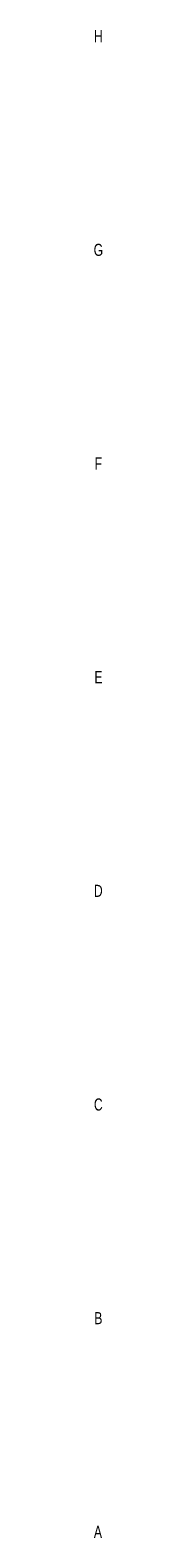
# Model space of a CAD drawing. Header units: inches. Extents: x 0.1 to 87.3, y 0.1 to 33.9.
# Tile 164 of 164: x 87.142 to 87.341, y 2.539 to 32.529. Entities that reach past the tile are written whole.
import ezdxf

# ---------------------------------------------------------------- set-up
doc = ezdxf.new("R2010")
doc.units = ezdxf.units.IN
doc.header["$MEASUREMENT"] = 0
doc.styles.add('SLDTEXTSTYLE0', font='TXT', dxfattribs={"width": 0.75})

msp = doc.modelspace()

# ---------------------------------------------------------------- texts
at = {"color": 7, "linetype": 'Continuous', "lineweight": 0, "char_height": 0.24, "attachment_point": 2, "style": 'SLDTEXTSTYLE0'}
for s, insert in [('H', (87.249417, 32.528905)), ('G', (87.24925, 28.278905)), ('F', (87.2475, 24.028905)), ('E', (87.250417, 19.778905)), ('D', (87.24725, 15.528905)), ('C', (87.2475, 11.278905)), ('B', (87.248167, 7.028905)), ('A', (87.240417, 2.778905))]:
    msp.add_mtext(s, dxfattribs=dict(at, insert=insert))

doc.saveas('drawing.dxf')
